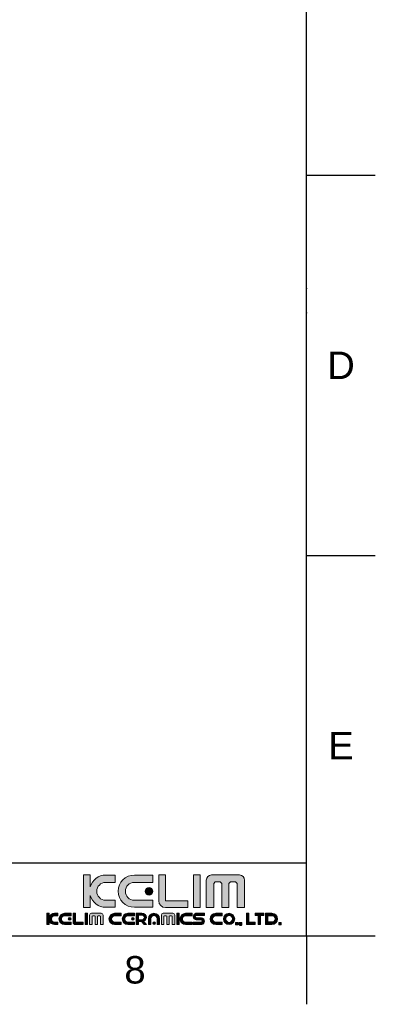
# Model space of a CAD drawing. Header units: millimetres. Extents: x 580 to 2065, y -13 to 1037.
# Tile 9 of 10: x 1882 to 2065, y -13 to 494. Entities that reach past the tile are written whole.
import ezdxf

# ---------------------------------------------------------------- set-up
doc = ezdxf.new("R2010")
doc.units = ezdxf.units.MM
doc.header["$LTSCALE"] = 0.1
doc.layers.add('FORM', color=7, linetype='Continuous')
doc.layers.add('TEXT', color=2, linetype='Continuous')
doc.styles.get("Standard").update_dxf_attribs({"font": 'arial_0.ttf'})

msp = doc.modelspace()

# ---------------------------------------------------------------- hatches: boundary and pattern name
at = {"layer": 'TEXT'}
h = msp.add_hatch(color=2, dxfattribs=at)
h.dxf.hatch_style = 2
edge = h.paths.add_edge_path()
edge.add_spline(control_points=[(1930.67, 40.36), (1930.67, 40.36), (1925.85, 40.36), (1925.85, 40.36), (1923.31, 40.36), (1921.27, 42.41), (1921.27, 44.93), (1921.27, 47.47), (1923.31, 49.52), (1925.85, 49.52), (1925.85, 49.52), (1930.67, 49.52), (1930.67, 49.52), (1930.67, 49.52), (1930.67, 53.3), (1930.67, 53.3), (1930.67, 53.3), (1925.91, 53.3), (1925.91, 53.3), (1922.09, 53.3), (1918.89, 50.74), (1917.91, 47.25), (1917.91, 47.25), (1917.91, 53.42), (1917.91, 53.42), (1917.91, 53.42), (1914.38, 53.42), (1914.38, 53.42), (1914.38, 53.42), (1914.38, 36.58), (1914.38, 36.58), (1914.38, 36.58), (1917.91, 36.58), (1917.91, 36.58), (1917.91, 36.58), (1917.91, 42.76), (1917.91, 42.76), (1918.89, 39.26), (1922.09, 36.69), (1925.91, 36.69), (1925.91, 36.69), (1930.67, 36.69), (1930.67, 36.69), (1930.67, 36.69), (1930.67, 40.36), (1930.67, 40.36)], knot_values=[0, 0, 0, 0, 1, 1, 1, 2, 2, 2, 3, 3, 3, 4, 4, 4, 5, 5, 5, 6, 6, 6, 7, 7, 7, 8, 8, 8, 9, 9, 9, 10, 10, 10, 11, 11, 11, 12, 12, 12, 13, 13, 13, 14, 14, 14, 15, 15, 15, 15], degree=3, periodic=0)
h = msp.add_hatch(color=256, dxfattribs=at)
h.dxf.hatch_style = 2
edge = h.paths.add_edge_path()
edge.add_spline(control_points=[(1940.63, 36.69), (1940.63, 36.69), (1950.23, 36.69), (1950.23, 36.69), (1950.23, 36.69), (1950.23, 40.36), (1950.23, 40.36), (1950.23, 40.36), (1940.57, 40.36), (1940.57, 40.36), (1938.04, 40.36), (1936, 42.41), (1936, 44.93), (1936, 47.47), (1938.04, 49.52), (1940.57, 49.52), (1940.57, 49.52), (1950.23, 49.52), (1950.23, 49.52), (1950.23, 49.52), (1950.23, 53.3), (1950.23, 53.3), (1950.23, 53.3), (1940.63, 53.3), (1940.63, 53.3), (1936.04, 53.3), (1932.33, 49.59), (1932.33, 45), (1932.33, 40.41), (1936.04, 36.69), (1940.63, 36.69)], knot_values=[0, 0, 0, 0, 1, 1, 1, 2, 2, 2, 3, 3, 3, 4, 4, 4, 5, 5, 5, 6, 6, 6, 7, 7, 7, 8, 8, 8, 9, 9, 9, 10, 10, 10, 10], degree=3, periodic=0)
h = msp.add_hatch(color=2, dxfattribs=at)
h.dxf.hatch_style = 2
edge = h.paths.add_edge_path()
edge.add_spline(control_points=[(1956.74, 36.56), (1956.74, 36.56), (1968.09, 36.56), (1968.09, 36.56), (1968.09, 36.56), (1968.09, 40.1), (1968.09, 40.1), (1968.09, 40.1), (1956.77, 40.1), (1956.77, 40.1), (1956.77, 40.1), (1956.75, 40.06), (1956.75, 40.06), (1956.75, 40.06), (1956.75, 53.42), (1956.75, 53.42), (1956.75, 53.42), (1953.22, 53.42), (1953.22, 53.42), (1953.22, 53.42), (1953.22, 40.1), (1953.22, 40.1), (1953.22, 40.1), (1953.21, 40.11), (1953.21, 40.11), (1953.21, 38.15), (1954.8, 36.55), (1956.77, 36.55), (1956.77, 36.55), (1956.74, 36.56), (1956.74, 36.56)], knot_values=[0, 0, 0, 0, 1, 1, 1, 2, 2, 2, 3, 3, 3, 4, 4, 4, 5, 5, 5, 6, 6, 6, 7, 7, 7, 8, 8, 8, 9, 9, 9, 10, 10, 10, 10], degree=3, periodic=0)
h = msp.add_hatch(color=2, dxfattribs=at)
h.dxf.hatch_style = 2
h.paths.add_polyline_path([(1974.57, 53.42), (1971.03, 53.42), (1971.03, 36.58), (1974.57, 36.58)])
h = msp.add_hatch(color=2, dxfattribs=at)
h.dxf.hatch_style = 2
edge = h.paths.add_edge_path()
edge.add_spline(control_points=[(1994.75, 53.34), (1994.75, 53.34), (1980.37, 53.34), (1980.37, 53.34), (1978.89, 53.34), (1977.69, 52.15), (1977.69, 50.68), (1977.69, 50.68), (1977.69, 36.6), (1977.69, 36.6), (1977.69, 36.6), (1981.51, 36.6), (1981.51, 36.6), (1981.51, 36.6), (1981.51, 48.94), (1981.51, 48.94), (1981.51, 48.94), (1982.31, 49.74), (1982.31, 49.74), (1982.31, 49.74), (1984.87, 49.74), (1984.87, 49.74), (1984.87, 49.74), (1985.67, 48.94), (1985.67, 48.94), (1985.67, 48.94), (1985.67, 36.6), (1985.67, 36.6), (1985.67, 36.6), (1989.36, 36.6), (1989.36, 36.6), (1989.36, 36.6), (1989.36, 48.94), (1989.36, 48.94), (1989.36, 48.94), (1990.17, 49.74), (1990.17, 49.74), (1990.17, 49.74), (1992.72, 49.74), (1992.72, 49.74), (1992.72, 49.74), (1993.51, 48.94), (1993.51, 48.94), (1993.51, 48.94), (1993.51, 36.6), (1993.51, 36.6), (1993.51, 36.6), (1997.43, 36.6), (1997.43, 36.6), (1997.43, 36.6), (1997.43, 50.68), (1997.43, 50.68), (1997.43, 52.15), (1996.23, 53.34), (1994.75, 53.34)], knot_values=[0, 0, 0, 0, 1, 1, 1, 2, 2, 2, 3, 3, 3, 4, 4, 4, 5, 5, 5, 6, 6, 6, 7, 7, 7, 8, 8, 8, 9, 9, 9, 10, 10, 10, 11, 11, 11, 12, 12, 12, 13, 13, 13, 14, 14, 14, 15, 15, 15, 16, 16, 16, 17, 17, 17, 18, 18, 18, 18], degree=3, periodic=0)
h = msp.add_hatch(color=2, dxfattribs=at)
h.dxf.hatch_style = 2
edge = h.paths.add_edge_path()
edge.add_spline(control_points=[(1946.18, 44.93), (1946.18, 43.83), (1947.08, 42.93), (1948.18, 42.93), (1949.29, 42.93), (1950.19, 43.83), (1950.19, 44.93), (1950.19, 46.05), (1949.29, 46.94), (1948.18, 46.94), (1947.08, 46.94), (1946.18, 46.05), (1946.18, 44.93)], knot_values=[0, 0, 0, 0, 1, 1, 1, 2, 2, 2, 3, 3, 3, 4, 4, 4, 4], degree=3, periodic=0)
h = msp.add_hatch(color=2, dxfattribs=at)
h.dxf.hatch_style = 2
edge = h.paths.add_edge_path()
edge.add_spline(control_points=[(1896.76, 31.5), (1896.76, 31.5), (1896.76, 33.66), (1896.76, 33.66), (1896.76, 33.66), (1895.53, 33.66), (1895.53, 33.66), (1895.53, 33.66), (1895.53, 27.78), (1895.53, 27.78), (1895.53, 27.78), (1896.76, 27.78), (1896.76, 27.78), (1896.76, 27.78), (1896.76, 29.95), (1896.76, 29.95), (1897.09, 28.73), (1898.21, 27.83), (1899.55, 27.83), (1899.55, 27.83), (1901.21, 27.83), (1901.21, 27.83), (1901.21, 27.83), (1901.21, 29.1), (1901.21, 29.1), (1901.21, 29.1), (1899.53, 29.1), (1899.53, 29.1), (1898.64, 29.1), (1897.93, 29.82), (1897.93, 30.7), (1897.93, 31.59), (1898.64, 32.3), (1899.53, 32.3), (1899.53, 32.3), (1901.21, 32.3), (1901.21, 32.3), (1901.21, 32.3), (1901.21, 33.62), (1901.21, 33.62), (1901.21, 33.62), (1899.55, 33.62), (1899.55, 33.62), (1898.21, 33.62), (1897.09, 32.72), (1896.76, 31.5)], knot_values=[0, 0, 0, 0, 1, 1, 1, 2, 2, 2, 3, 3, 3, 4, 4, 4, 5, 5, 5, 6, 6, 6, 7, 7, 7, 8, 8, 8, 9, 9, 9, 10, 10, 10, 11, 11, 11, 12, 12, 12, 13, 13, 13, 14, 14, 14, 15, 15, 15, 15], degree=3, periodic=0)
h = msp.add_hatch(color=2, dxfattribs=at)
h.dxf.hatch_style = 2
edge = h.paths.add_edge_path()
edge.add_spline(control_points=[(1901.78, 30.72), (1901.78, 29.12), (1903.08, 27.83), (1904.68, 27.83), (1904.68, 27.83), (1908.03, 27.83), (1908.03, 27.83), (1908.03, 27.83), (1908.03, 29.1), (1908.03, 29.1), (1908.03, 29.1), (1904.66, 29.1), (1904.66, 29.1), (1903.78, 29.1), (1903.06, 29.82), (1903.06, 30.7), (1903.06, 31.59), (1903.78, 32.3), (1904.66, 32.3), (1904.66, 32.3), (1908.03, 32.3), (1908.03, 32.3), (1908.03, 32.3), (1908.03, 33.62), (1908.03, 33.62), (1908.03, 33.62), (1904.68, 33.62), (1904.68, 33.62), (1903.08, 33.62), (1901.78, 32.32), (1901.78, 30.72)], knot_values=[0, 0, 0, 0, 1, 1, 1, 2, 2, 2, 3, 3, 3, 4, 4, 4, 5, 5, 5, 6, 6, 6, 7, 7, 7, 8, 8, 8, 9, 9, 9, 10, 10, 10, 10], degree=3, periodic=0)
h = msp.add_hatch(color=2, dxfattribs=at)
h.dxf.hatch_style = 2
edge = h.paths.add_edge_path()
edge.add_spline(control_points=[(1906.62, 30.7), (1906.62, 30.31), (1906.93, 30), (1907.31, 30), (1907.7, 30), (1908.01, 30.31), (1908.01, 30.7), (1908.01, 31.09), (1907.7, 31.4), (1907.31, 31.4), (1906.93, 31.4), (1906.62, 31.09), (1906.62, 30.7)], knot_values=[0, 0, 0, 0, 1, 1, 1, 2, 2, 2, 3, 3, 3, 4, 4, 4, 4], degree=3, periodic=0)
h = msp.add_hatch(color=2, dxfattribs=at)
h.dxf.hatch_style = 2
edge = h.paths.add_edge_path()
edge.add_spline(control_points=[(1910.3, 29), (1910.3, 29), (1910.3, 33.66), (1910.3, 33.66), (1910.3, 33.66), (1909.07, 33.66), (1909.07, 33.66), (1909.07, 33.66), (1909.07, 29.01), (1909.07, 29.01), (1909.07, 29.01), (1909.07, 29.02), (1909.07, 29.02), (1909.07, 28.33), (1909.62, 27.78), (1910.31, 27.78), (1910.31, 27.78), (1910.3, 27.78), (1910.3, 27.78), (1910.3, 27.78), (1914.26, 27.78), (1914.26, 27.78), (1914.26, 27.78), (1914.26, 29.01), (1914.26, 29.01), (1914.26, 29.01), (1910.31, 29.01), (1910.31, 29.01), (1910.31, 29.01), (1910.3, 29), (1910.3, 29)], knot_values=[0, 0, 0, 0, 1, 1, 1, 2, 2, 2, 3, 3, 3, 4, 4, 4, 5, 5, 5, 6, 6, 6, 7, 7, 7, 8, 8, 8, 9, 9, 9, 10, 10, 10, 10], degree=3, periodic=0)
h = msp.add_hatch(color=2, dxfattribs=at)
h.dxf.hatch_style = 2
h.paths.add_polyline_path([(1915.28, 27.78), (1916.52, 27.78), (1916.52, 33.66), (1915.28, 33.66)])
h = msp.add_hatch(color=2, dxfattribs=at)
h.dxf.hatch_style = 2
edge = h.paths.add_edge_path()
edge.add_spline(control_points=[(1923.56, 33.63), (1923.56, 33.63), (1918.54, 33.63), (1918.54, 33.63), (1918.02, 33.63), (1917.61, 33.22), (1917.61, 32.7), (1917.61, 32.7), (1917.61, 27.79), (1917.61, 27.79), (1917.61, 27.79), (1918.94, 27.79), (1918.94, 27.79), (1918.94, 27.79), (1918.94, 32.1), (1918.94, 32.1), (1918.94, 32.1), (1919.22, 32.38), (1919.22, 32.38), (1919.22, 32.38), (1920.11, 32.38), (1920.11, 32.38), (1920.11, 32.38), (1920.39, 32.1), (1920.39, 32.1), (1920.39, 32.1), (1920.39, 27.79), (1920.39, 27.79), (1920.39, 27.79), (1921.68, 27.79), (1921.68, 27.79), (1921.68, 27.79), (1921.68, 32.1), (1921.68, 32.1), (1921.68, 32.1), (1921.96, 32.38), (1921.96, 32.38), (1921.96, 32.38), (1922.85, 32.38), (1922.85, 32.38), (1922.85, 32.38), (1923.12, 32.1), (1923.12, 32.1), (1923.12, 32.1), (1923.12, 27.79), (1923.12, 27.79), (1923.12, 27.79), (1924.49, 27.79), (1924.49, 27.79), (1924.49, 27.79), (1924.49, 32.7), (1924.49, 32.7), (1924.49, 33.22), (1924.07, 33.63), (1923.56, 33.63)], knot_values=[0, 0, 0, 0, 1, 1, 1, 2, 2, 2, 3, 3, 3, 4, 4, 4, 5, 5, 5, 6, 6, 6, 7, 7, 7, 8, 8, 8, 9, 9, 9, 10, 10, 10, 11, 11, 11, 12, 12, 12, 13, 13, 13, 14, 14, 14, 15, 15, 15, 16, 16, 16, 17, 17, 17, 18, 18, 18, 18], degree=3, periodic=0)
h = msp.add_hatch(color=2, dxfattribs=at)
h.dxf.hatch_style = 2
edge = h.paths.add_edge_path()
edge.add_spline(control_points=[(1927.57, 30.72), (1927.57, 29.12), (1928.86, 27.83), (1930.46, 27.83), (1930.46, 27.83), (1933.81, 27.83), (1933.81, 27.83), (1933.81, 27.83), (1933.81, 29.1), (1933.81, 29.1), (1933.81, 29.1), (1930.44, 29.1), (1930.44, 29.1), (1929.56, 29.1), (1928.85, 29.82), (1928.85, 30.7), (1928.85, 31.59), (1929.56, 32.3), (1930.44, 32.3), (1930.44, 32.3), (1933.81, 32.3), (1933.81, 32.3), (1933.81, 32.3), (1933.81, 33.62), (1933.81, 33.62), (1933.81, 33.62), (1930.46, 33.62), (1930.46, 33.62), (1928.86, 33.62), (1927.57, 32.32), (1927.57, 30.72)], knot_values=[0, 0, 0, 0, 1, 1, 1, 2, 2, 2, 3, 3, 3, 4, 4, 4, 5, 5, 5, 6, 6, 6, 7, 7, 7, 8, 8, 8, 9, 9, 9, 10, 10, 10, 10], degree=3, periodic=0)
h = msp.add_hatch(color=2, dxfattribs=at)
h.dxf.hatch_style = 2
edge = h.paths.add_edge_path()
edge.add_spline(control_points=[(1934.39, 30.72), (1934.39, 29.12), (1935.68, 27.83), (1937.29, 27.83), (1937.29, 27.83), (1940.63, 27.83), (1940.63, 27.83), (1940.63, 27.83), (1940.63, 29.1), (1940.63, 29.1), (1940.63, 29.1), (1937.26, 29.1), (1937.26, 29.1), (1936.38, 29.1), (1935.67, 29.82), (1935.67, 30.7), (1935.67, 31.59), (1936.38, 32.3), (1937.26, 32.3), (1937.26, 32.3), (1940.63, 32.3), (1940.63, 32.3), (1940.63, 32.3), (1940.63, 33.62), (1940.63, 33.62), (1940.63, 33.62), (1937.29, 33.62), (1937.29, 33.62), (1935.68, 33.62), (1934.39, 32.32), (1934.39, 30.72)], knot_values=[0, 0, 0, 0, 1, 1, 1, 2, 2, 2, 3, 3, 3, 4, 4, 4, 5, 5, 5, 6, 6, 6, 7, 7, 7, 8, 8, 8, 9, 9, 9, 10, 10, 10, 10], degree=3, periodic=0)
h = msp.add_hatch(color=2, dxfattribs=at)
h.dxf.hatch_style = 2
edge = h.paths.add_edge_path()
edge.add_spline(control_points=[(1939.22, 30.7), (1939.22, 30.31), (1939.53, 30), (1939.92, 30), (1940.3, 30), (1940.62, 30.31), (1940.62, 30.7), (1940.62, 31.09), (1940.3, 31.4), (1939.92, 31.4), (1939.53, 31.4), (1939.22, 31.09), (1939.22, 30.7)], knot_values=[0, 0, 0, 0, 1, 1, 1, 2, 2, 2, 3, 3, 3, 4, 4, 4, 4], degree=3, periodic=0)
h = msp.add_hatch(color=2, dxfattribs=at)
h.dxf.hatch_style = 2
edge = h.paths.add_edge_path()
edge.add_spline(control_points=[(1946.86, 31.49), (1946.86, 32.69), (1945.76, 33.66), (1944.41, 33.66), (1944.41, 33.66), (1942.81, 33.66), (1942.81, 33.66), (1942.81, 33.66), (1941.58, 33.66), (1941.58, 33.66), (1941.58, 33.66), (1941.58, 32.7), (1941.58, 32.7), (1941.58, 32.7), (1941.58, 30.32), (1941.58, 30.32), (1941.58, 30.32), (1941.58, 29.33), (1941.58, 29.33), (1941.58, 29.33), (1941.58, 27.78), (1941.58, 27.78), (1941.58, 27.78), (1942.81, 27.78), (1942.81, 27.78), (1942.81, 27.78), (1942.81, 29.33), (1942.81, 29.33), (1942.81, 29.33), (1944.31, 29.33), (1944.31, 29.33), (1944.31, 29.33), (1945.62, 27.78), (1945.62, 27.78), (1945.62, 27.78), (1946.85, 27.78), (1946.85, 27.78), (1946.85, 27.78), (1945.39, 29.51), (1945.39, 29.51), (1946.25, 29.84), (1946.86, 30.61), (1946.86, 31.49)], knot_values=[0, 0, 0, 0, 1, 1, 1, 2, 2, 2, 3, 3, 3, 4, 4, 4, 5, 5, 5, 6, 6, 6, 7, 7, 7, 8, 8, 8, 9, 9, 9, 10, 10, 10, 11, 11, 11, 12, 12, 12, 13, 13, 13, 14, 14, 14, 14], degree=3, periodic=0)
edge = h.paths.add_edge_path()
edge.add_spline(control_points=[(1944.43, 30.32), (1944.43, 30.32), (1942.81, 30.32), (1942.81, 30.32), (1942.81, 30.32), (1942.81, 32.7), (1942.81, 32.7), (1942.81, 32.7), (1944.43, 32.7), (1944.43, 32.7), (1945.17, 32.7), (1945.78, 32.17), (1945.78, 31.51), (1945.78, 30.85), (1945.17, 30.32), (1944.43, 30.32)], knot_values=[0, 0, 0, 0, 1, 1, 1, 2, 2, 2, 3, 3, 3, 4, 4, 4, 5, 5, 5, 5], degree=3, periodic=0)
h = msp.add_hatch(color=2, dxfattribs=at)
h.dxf.hatch_style = 2
edge = h.paths.add_edge_path()
edge.add_spline(control_points=[(1950.74, 33.62), (1949.15, 33.62), (1947.85, 32.42), (1947.85, 30.93), (1947.85, 30.93), (1947.85, 27.83), (1947.85, 27.83), (1947.85, 27.83), (1949.13, 27.83), (1949.13, 27.83), (1949.13, 27.83), (1949.13, 30.95), (1949.13, 30.95), (1949.13, 31.77), (1949.84, 32.43), (1950.72, 32.43), (1951.61, 32.43), (1952.32, 31.77), (1952.32, 30.95), (1952.32, 30.95), (1952.32, 27.83), (1952.32, 27.83), (1952.32, 27.83), (1953.64, 27.83), (1953.64, 27.83), (1953.64, 27.83), (1953.64, 30.93), (1953.64, 30.93), (1953.64, 32.42), (1952.35, 33.62), (1950.74, 33.62)], knot_values=[0, 0, 0, 0, 1, 1, 1, 2, 2, 2, 3, 3, 3, 4, 4, 4, 5, 5, 5, 6, 6, 6, 7, 7, 7, 8, 8, 8, 9, 9, 9, 10, 10, 10, 10], degree=3, periodic=0)
h = msp.add_hatch(color=2, dxfattribs=at)
h.dxf.hatch_style = 2
edge = h.paths.add_edge_path()
edge.add_spline(control_points=[(1960.49, 33.63), (1960.49, 33.63), (1955.48, 33.63), (1955.48, 33.63), (1954.96, 33.63), (1954.54, 33.22), (1954.54, 32.7), (1954.54, 32.7), (1954.54, 27.79), (1954.54, 27.79), (1954.54, 27.79), (1955.88, 27.79), (1955.88, 27.79), (1955.88, 27.79), (1955.88, 32.1), (1955.88, 32.1), (1955.88, 32.1), (1956.15, 32.38), (1956.15, 32.38), (1956.15, 32.38), (1957.05, 32.38), (1957.05, 32.38), (1957.05, 32.38), (1957.32, 32.1), (1957.32, 32.1), (1957.32, 32.1), (1957.32, 27.79), (1957.32, 27.79), (1957.32, 27.79), (1958.61, 27.79), (1958.61, 27.79), (1958.61, 27.79), (1958.61, 32.1), (1958.61, 32.1), (1958.61, 32.1), (1958.89, 32.38), (1958.89, 32.38), (1958.89, 32.38), (1959.78, 32.38), (1959.78, 32.38), (1959.78, 32.38), (1960.06, 32.1), (1960.06, 32.1), (1960.06, 32.1), (1960.06, 27.79), (1960.06, 27.79), (1960.06, 27.79), (1961.43, 27.79), (1961.43, 27.79), (1961.43, 27.79), (1961.43, 32.7), (1961.43, 32.7), (1961.43, 33.22), (1961.01, 33.63), (1960.49, 33.63)], knot_values=[0, 0, 0, 0, 1, 1, 1, 2, 2, 2, 3, 3, 3, 4, 4, 4, 5, 5, 5, 6, 6, 6, 7, 7, 7, 8, 8, 8, 9, 9, 9, 10, 10, 10, 11, 11, 11, 12, 12, 12, 13, 13, 13, 14, 14, 14, 15, 15, 15, 16, 16, 16, 17, 17, 17, 18, 18, 18, 18], degree=3, periodic=0)
h = msp.add_hatch(color=2, dxfattribs=at)
h.dxf.hatch_style = 2
h.paths.add_polyline_path([(1962.5, 27.78), (1963.73, 27.78), (1963.73, 33.66), (1962.5, 33.66)])
h = msp.add_hatch(color=2, dxfattribs=at)
h.dxf.hatch_style = 2
edge = h.paths.add_edge_path()
edge.add_spline(control_points=[(1964.1, 30.72), (1964.1, 29.12), (1965.39, 27.83), (1966.99, 27.83), (1966.99, 27.83), (1970.34, 27.83), (1970.34, 27.83), (1970.34, 27.83), (1970.34, 29.1), (1970.34, 29.1), (1970.34, 29.1), (1966.97, 29.1), (1966.97, 29.1), (1966.09, 29.1), (1965.37, 29.82), (1965.37, 30.7), (1965.37, 31.59), (1966.09, 32.3), (1966.97, 32.3), (1966.97, 32.3), (1970.34, 32.3), (1970.34, 32.3), (1970.34, 32.3), (1970.34, 33.62), (1970.34, 33.62), (1970.34, 33.62), (1966.99, 33.62), (1966.99, 33.62), (1965.39, 33.62), (1964.1, 32.32), (1964.1, 30.72)], knot_values=[0, 0, 0, 0, 1, 1, 1, 2, 2, 2, 3, 3, 3, 4, 4, 4, 5, 5, 5, 6, 6, 6, 7, 7, 7, 8, 8, 8, 9, 9, 9, 10, 10, 10, 10], degree=3, periodic=0)
h = msp.add_hatch(color=2, dxfattribs=at)
h.dxf.hatch_style = 2
edge = h.paths.add_edge_path()
edge.add_spline(control_points=[(1970.96, 31.83), (1970.96, 30.03), (1972.78, 30.19), (1972.78, 30.19), (1972.78, 30.19), (1972.83, 30.19), (1972.83, 30.19), (1972.83, 30.19), (1974.8, 30.19), (1974.8, 30.19), (1974.8, 30.19), (1975.15, 30.19), (1975.15, 30.19), (1975.15, 30.19), (1975.63, 30.11), (1975.63, 29.65), (1975.63, 29.19), (1975.32, 29.01), (1975.15, 29.01), (1975.15, 29.01), (1970.96, 29.01), (1970.96, 29.01), (1970.96, 29.01), (1970.96, 27.83), (1970.96, 27.83), (1970.96, 27.83), (1975.12, 27.83), (1975.12, 27.83), (1975.12, 27.83), (1976.67, 27.83), (1976.67, 29.62), (1976.67, 31.41), (1974.84, 31.26), (1974.84, 31.26), (1974.84, 31.26), (1974.8, 31.26), (1974.8, 31.26), (1974.8, 31.26), (1972.83, 31.26), (1972.83, 31.26), (1972.83, 31.26), (1972.48, 31.26), (1972.48, 31.26), (1972.48, 31.26), (1972, 31.34), (1972, 31.8), (1972, 32.26), (1972.31, 32.43), (1972.48, 32.43), (1972.48, 32.43), (1976.67, 32.43), (1976.67, 32.43), (1976.67, 32.43), (1976.67, 33.62), (1976.67, 33.62), (1976.67, 33.62), (1972.51, 33.62), (1972.51, 33.62), (1972.51, 33.62), (1970.96, 33.62), (1970.96, 31.83)], knot_values=[0, 0, 0, 0, 1, 1, 1, 2, 2, 2, 3, 3, 3, 4, 4, 4, 5, 5, 5, 6, 6, 6, 7, 7, 7, 8, 8, 8, 9, 9, 9, 10, 10, 10, 11, 11, 11, 12, 12, 12, 13, 13, 13, 14, 14, 14, 15, 15, 15, 16, 16, 16, 17, 17, 17, 18, 18, 18, 19, 19, 19, 20, 20, 20, 20], degree=3, periodic=0)
h = msp.add_hatch(color=2, dxfattribs=at)
h.dxf.hatch_style = 2
edge = h.paths.add_edge_path()
edge.add_spline(control_points=[(1979.65, 30.72), (1979.65, 29.12), (1980.94, 27.83), (1982.54, 27.83), (1982.54, 27.83), (1985.89, 27.83), (1985.89, 27.83), (1985.89, 27.83), (1985.89, 29.1), (1985.89, 29.1), (1985.89, 29.1), (1982.52, 29.1), (1982.52, 29.1), (1981.64, 29.1), (1980.93, 29.82), (1980.93, 30.7), (1980.93, 31.59), (1981.64, 32.3), (1982.52, 32.3), (1982.52, 32.3), (1985.89, 32.3), (1985.89, 32.3), (1985.89, 32.3), (1985.89, 33.62), (1985.89, 33.62), (1985.89, 33.62), (1982.54, 33.62), (1982.54, 33.62), (1980.94, 33.62), (1979.65, 32.32), (1979.65, 30.72)], knot_values=[0, 0, 0, 0, 1, 1, 1, 2, 2, 2, 3, 3, 3, 4, 4, 4, 5, 5, 5, 6, 6, 6, 7, 7, 7, 8, 8, 8, 9, 9, 9, 10, 10, 10, 10], degree=3, periodic=0)
h = msp.add_hatch(color=2, dxfattribs=at)
h.dxf.hatch_style = 2
edge = h.paths.add_edge_path()
edge.add_spline(control_points=[(1989.43, 33.62), (1987.83, 33.62), (1986.53, 32.32), (1986.53, 30.72), (1986.53, 29.12), (1987.83, 27.83), (1989.43, 27.83), (1991.03, 27.83), (1992.32, 29.12), (1992.32, 30.72), (1992.32, 32.32), (1991.03, 33.62), (1989.43, 33.62)], knot_values=[0, 0, 0, 0, 1, 1, 1, 2, 2, 2, 3, 3, 3, 4, 4, 4, 4], degree=3, periodic=0)
edge = h.paths.add_edge_path()
edge.add_spline(control_points=[(1989.43, 28.95), (1988.45, 28.95), (1987.66, 29.75), (1987.66, 30.72), (1987.66, 31.7), (1988.45, 32.49), (1989.43, 32.49), (1990.4, 32.49), (1991.2, 31.7), (1991.2, 30.72), (1991.2, 29.75), (1990.4, 28.95), (1989.43, 28.95)], knot_values=[0, 0, 0, 0, 1, 1, 1, 2, 2, 2, 3, 3, 3, 4, 4, 4, 4], degree=3, periodic=0)
h = msp.add_hatch(color=2, dxfattribs=at)
h.dxf.hatch_style = 2
h.paths.add_polyline_path([(1999.55, 33.66), (1998.31, 33.66), (1998.31, 29.02), (1998.31, 27.78), (1999.55, 27.78), (2002.86, 27.78), (2002.86, 29.02), (1999.55, 29.02)])
h = msp.add_hatch(color=2, dxfattribs=at)
h.dxf.hatch_style = 2
h.paths.add_polyline_path([(2004.41, 33.66), (2002.76, 33.66), (2002.76, 32.43), (2004.41, 32.43), (2004.41, 27.78), (2005.64, 27.78), (2005.64, 32.43), (2007.3, 32.43), (2007.3, 33.66), (2005.64, 33.66)])
h = msp.add_hatch(color=2, dxfattribs=at)
h.dxf.hatch_style = 2
edge = h.paths.add_edge_path()
edge.add_spline(control_points=[(2011.44, 33.64), (2011.44, 33.64), (2008.09, 33.64), (2008.09, 33.64), (2008.09, 33.64), (2008.09, 27.85), (2008.09, 27.85), (2008.09, 27.85), (2011.44, 27.85), (2011.44, 27.85), (2013.04, 27.85), (2014.34, 29.14), (2014.34, 30.74), (2014.34, 32.34), (2013.04, 33.64), (2011.44, 33.64)], knot_values=[0, 0, 0, 0, 1, 1, 1, 2, 2, 2, 3, 3, 3, 4, 4, 4, 5, 5, 5, 5], degree=3, periodic=0)
edge = h.paths.add_edge_path()
edge.add_spline(control_points=[(2011.46, 29.17), (2011.46, 29.17), (2009.32, 29.17), (2009.32, 29.17), (2009.32, 29.17), (2009.32, 32.36), (2009.32, 32.36), (2009.32, 32.36), (2011.46, 32.36), (2011.46, 32.36), (2012.34, 32.36), (2013.06, 31.65), (2013.06, 30.76), (2013.06, 29.88), (2012.34, 29.17), (2011.46, 29.17)], knot_values=[0, 0, 0, 0, 1, 1, 1, 2, 2, 2, 3, 3, 3, 4, 4, 4, 5, 5, 5, 5], degree=3, periodic=0)
h = msp.add_hatch(color=2, dxfattribs=at)
h.dxf.hatch_style = 2
edge = h.paths.add_edge_path()
edge.add_spline(control_points=[(1950.76, 29.27), (1950.38, 29.27), (1950.07, 28.95), (1950.07, 28.57), (1950.07, 28.18), (1950.38, 27.87), (1950.76, 27.87), (1951.15, 27.87), (1951.46, 28.18), (1951.46, 28.57), (1951.46, 28.95), (1951.15, 29.27), (1950.76, 29.27)], knot_values=[0, 0, 0, 0, 1, 1, 1, 2, 2, 2, 3, 3, 3, 4, 4, 4, 4], degree=3, periodic=0)
h = msp.add_hatch(color=2, dxfattribs=at)
h.dxf.hatch_style = 2
h.paths.add_polyline_path([(1992.8, 27.6), (1994.08, 27.6), (1994.08, 28.88), (1992.8, 28.88)])
h = msp.add_hatch(color=2, dxfattribs=at)
h.dxf.hatch_style = 2
h.paths.add_polyline_path([(1994.67, 27.6), (1995.18, 27.6), (1994.82, 27.29), (1995.59, 27.29), (1995.95, 27.6), (1995.95, 28.88), (1994.67, 28.88)])
h = msp.add_hatch(color=2, dxfattribs=at)
h.dxf.hatch_style = 2
h.paths.add_polyline_path([(2015.01, 27.6), (2016.29, 27.6), (2016.29, 28.88), (2015.01, 28.88)])

# ---------------------------------------------------------------- linework, layer by layer
for p, q in [((2029.35, 22.08), (2029.35, 1001.37)), ((2029.35, 413.8), (2064.71, 413.8)), ((2029.35, 217.94), (2064.71, 217.94)), ((615.21, 22.08), (2029.35, 22.08)), ((2029.35, 22.08), (2064.71, 22.08)), ((2029.35, 22.08), (2029.35, -13.27))]:
    msp.add_line(p, q)
for p in [(2029.35, 413.8), (2029.35, 355.44), (2029.35, 342.94), (2029.35, 217.94)]:
    msp.add_point(p)
at = {"layer": 'FORM'}
msp.add_line((1353.1, 59.58), (2029.35, 59.58), dxfattribs=at)
at = {"layer": 'TEXT', "lineweight": 0}
for points in [[(1974.57, 53.42), (1971.03, 53.42), (1971.03, 36.58), (1974.57, 36.58), (1974.57, 53.42)], [(1915.28, 27.78), (1916.52, 27.78), (1916.52, 33.66), (1915.28, 33.66), (1915.28, 27.78)], [(1962.5, 27.78), (1963.73, 27.78), (1963.73, 33.66), (1962.5, 33.66), (1962.5, 27.78)], [(1999.55, 33.66), (1998.31, 33.66), (1998.31, 29.02), (1998.31, 27.78), (1999.55, 27.78), (2002.86, 27.78), (2002.86, 29.02), (1999.55, 29.02), (1999.55, 33.66)], [(2004.41, 33.66), (2002.76, 33.66), (2002.76, 32.43), (2004.41, 32.43), (2004.41, 27.78), (2005.64, 27.78), (2005.64, 32.43), (2007.3, 32.43), (2007.3, 33.66), (2005.64, 33.66), (2004.41, 33.66)], [(1992.8, 27.6), (1994.08, 27.6), (1994.08, 28.88), (1992.8, 28.88), (1992.8, 27.6)], [(1994.67, 27.6), (1995.18, 27.6), (1994.82, 27.29), (1995.59, 27.29), (1995.95, 27.6), (1995.95, 28.88), (1994.67, 28.88), (1994.67, 27.6)], [(2015.01, 27.6), (2016.29, 27.6), (2016.29, 28.88), (2015.01, 28.88), (2015.01, 27.6)]]:
    msp.add_lwpolyline(points, dxfattribs=at)
for points, knots in [([(1930.67, 40.36), (1930.67, 40.36), (1925.85, 40.36), (1925.85, 40.36), (1923.31, 40.36), (1921.27, 42.41), (1921.27, 44.93), (1921.27, 47.47), (1923.31, 49.52), (1925.85, 49.52), (1925.85, 49.52), (1930.67, 49.52), (1930.67, 49.52), (1930.67, 49.52), (1930.67, 53.3), (1930.67, 53.3), (1930.67, 53.3), (1925.91, 53.3), (1925.91, 53.3), (1922.09, 53.3), (1918.89, 50.74), (1917.91, 47.25), (1917.91, 47.25), (1917.91, 53.42), (1917.91, 53.42), (1917.91, 53.42), (1914.38, 53.42), (1914.38, 53.42), (1914.38, 53.42), (1914.38, 36.58), (1914.38, 36.58), (1914.38, 36.58), (1917.91, 36.58), (1917.91, 36.58), (1917.91, 36.58), (1917.91, 42.76), (1917.91, 42.76), (1918.89, 39.26), (1922.09, 36.69), (1925.91, 36.69), (1925.91, 36.69), (1930.67, 36.69), (1930.67, 36.69), (1930.67, 36.69), (1930.67, 40.36), (1930.67, 40.36)], [0, 0, 0, 0, 1, 1, 1, 2, 2, 2, 3, 3, 3, 4, 4, 4, 5, 5, 5, 6, 6, 6, 7, 7, 7, 8, 8, 8, 9, 9, 9, 10, 10, 10, 11, 11, 11, 12, 12, 12, 13, 13, 13, 14, 14, 14, 15, 15, 15, 15]), ([(1940.63, 36.69), (1940.63, 36.69), (1950.23, 36.69), (1950.23, 36.69), (1950.23, 36.69), (1950.23, 40.36), (1950.23, 40.36), (1950.23, 40.36), (1940.57, 40.36), (1940.57, 40.36), (1938.04, 40.36), (1936, 42.41), (1936, 44.93), (1936, 47.47), (1938.04, 49.52), (1940.57, 49.52), (1940.57, 49.52), (1950.23, 49.52), (1950.23, 49.52), (1950.23, 49.52), (1950.23, 53.3), (1950.23, 53.3), (1950.23, 53.3), (1940.63, 53.3), (1940.63, 53.3), (1936.04, 53.3), (1932.33, 49.59), (1932.33, 45), (1932.33, 40.41), (1936.04, 36.69), (1940.63, 36.69)], [0, 0, 0, 0, 1, 1, 1, 2, 2, 2, 3, 3, 3, 4, 4, 4, 5, 5, 5, 6, 6, 6, 7, 7, 7, 8, 8, 8, 9, 9, 9, 10, 10, 10, 10]), ([(1956.74, 36.56), (1956.74, 36.56), (1968.09, 36.56), (1968.09, 36.56), (1968.09, 36.56), (1968.09, 40.1), (1968.09, 40.1), (1968.09, 40.1), (1956.77, 40.1), (1956.77, 40.1), (1956.77, 40.1), (1956.75, 40.06), (1956.75, 40.06), (1956.75, 40.06), (1956.75, 53.42), (1956.75, 53.42), (1956.75, 53.42), (1953.22, 53.42), (1953.22, 53.42), (1953.22, 53.42), (1953.22, 40.1), (1953.22, 40.1), (1953.22, 40.1), (1953.21, 40.11), (1953.21, 40.11), (1953.21, 38.15), (1954.8, 36.55), (1956.77, 36.55), (1956.77, 36.55), (1956.74, 36.56), (1956.74, 36.56)], [0, 0, 0, 0, 1, 1, 1, 2, 2, 2, 3, 3, 3, 4, 4, 4, 5, 5, 5, 6, 6, 6, 7, 7, 7, 8, 8, 8, 9, 9, 9, 10, 10, 10, 10]), ([(1994.75, 53.34), (1994.75, 53.34), (1980.37, 53.34), (1980.37, 53.34), (1978.89, 53.34), (1977.69, 52.15), (1977.69, 50.68), (1977.69, 50.68), (1977.69, 36.6), (1977.69, 36.6), (1977.69, 36.6), (1981.51, 36.6), (1981.51, 36.6), (1981.51, 36.6), (1981.51, 48.94), (1981.51, 48.94), (1981.51, 48.94), (1982.31, 49.74), (1982.31, 49.74), (1982.31, 49.74), (1984.87, 49.74), (1984.87, 49.74), (1984.87, 49.74), (1985.67, 48.94), (1985.67, 48.94), (1985.67, 48.94), (1985.67, 36.6), (1985.67, 36.6), (1985.67, 36.6), (1989.36, 36.6), (1989.36, 36.6), (1989.36, 36.6), (1989.36, 48.94), (1989.36, 48.94), (1989.36, 48.94), (1990.17, 49.74), (1990.17, 49.74), (1990.17, 49.74), (1992.72, 49.74), (1992.72, 49.74), (1992.72, 49.74), (1993.51, 48.94), (1993.51, 48.94), (1993.51, 48.94), (1993.51, 36.6), (1993.51, 36.6), (1993.51, 36.6), (1997.43, 36.6), (1997.43, 36.6), (1997.43, 36.6), (1997.43, 50.68), (1997.43, 50.68), (1997.43, 52.15), (1996.23, 53.34), (1994.75, 53.34)], [0, 0, 0, 0, 1, 1, 1, 2, 2, 2, 3, 3, 3, 4, 4, 4, 5, 5, 5, 6, 6, 6, 7, 7, 7, 8, 8, 8, 9, 9, 9, 10, 10, 10, 11, 11, 11, 12, 12, 12, 13, 13, 13, 14, 14, 14, 15, 15, 15, 16, 16, 16, 17, 17, 17, 18, 18, 18, 18]), ([(1946.18, 44.93), (1946.18, 43.83), (1947.08, 42.93), (1948.18, 42.93), (1949.29, 42.93), (1950.19, 43.83), (1950.19, 44.93), (1950.19, 46.05), (1949.29, 46.94), (1948.18, 46.94), (1947.08, 46.94), (1946.18, 46.05), (1946.18, 44.93)], [0, 0, 0, 0, 1, 1, 1, 2, 2, 2, 3, 3, 3, 4, 4, 4, 4]), ([(1896.76, 31.5), (1896.76, 31.5), (1896.76, 33.66), (1896.76, 33.66), (1896.76, 33.66), (1895.53, 33.66), (1895.53, 33.66), (1895.53, 33.66), (1895.53, 27.78), (1895.53, 27.78), (1895.53, 27.78), (1896.76, 27.78), (1896.76, 27.78), (1896.76, 27.78), (1896.76, 29.95), (1896.76, 29.95), (1897.09, 28.73), (1898.21, 27.83), (1899.55, 27.83), (1899.55, 27.83), (1901.21, 27.83), (1901.21, 27.83), (1901.21, 27.83), (1901.21, 29.1), (1901.21, 29.1), (1901.21, 29.1), (1899.53, 29.1), (1899.53, 29.1), (1898.64, 29.1), (1897.93, 29.82), (1897.93, 30.7), (1897.93, 31.59), (1898.64, 32.3), (1899.53, 32.3), (1899.53, 32.3), (1901.21, 32.3), (1901.21, 32.3), (1901.21, 32.3), (1901.21, 33.62), (1901.21, 33.62), (1901.21, 33.62), (1899.55, 33.62), (1899.55, 33.62), (1898.21, 33.62), (1897.09, 32.72), (1896.76, 31.5)], [0, 0, 0, 0, 1, 1, 1, 2, 2, 2, 3, 3, 3, 4, 4, 4, 5, 5, 5, 6, 6, 6, 7, 7, 7, 8, 8, 8, 9, 9, 9, 10, 10, 10, 11, 11, 11, 12, 12, 12, 13, 13, 13, 14, 14, 14, 15, 15, 15, 15]), ([(1901.78, 30.72), (1901.78, 29.12), (1903.08, 27.83), (1904.68, 27.83), (1904.68, 27.83), (1908.03, 27.83), (1908.03, 27.83), (1908.03, 27.83), (1908.03, 29.1), (1908.03, 29.1), (1908.03, 29.1), (1904.66, 29.1), (1904.66, 29.1), (1903.78, 29.1), (1903.06, 29.82), (1903.06, 30.7), (1903.06, 31.59), (1903.78, 32.3), (1904.66, 32.3), (1904.66, 32.3), (1908.03, 32.3), (1908.03, 32.3), (1908.03, 32.3), (1908.03, 33.62), (1908.03, 33.62), (1908.03, 33.62), (1904.68, 33.62), (1904.68, 33.62), (1903.08, 33.62), (1901.78, 32.32), (1901.78, 30.72)], [0, 0, 0, 0, 1, 1, 1, 2, 2, 2, 3, 3, 3, 4, 4, 4, 5, 5, 5, 6, 6, 6, 7, 7, 7, 8, 8, 8, 9, 9, 9, 10, 10, 10, 10]), ([(1906.62, 30.7), (1906.62, 30.31), (1906.93, 30), (1907.31, 30), (1907.7, 30), (1908.01, 30.31), (1908.01, 30.7), (1908.01, 31.09), (1907.7, 31.4), (1907.31, 31.4), (1906.93, 31.4), (1906.62, 31.09), (1906.62, 30.7)], [0, 0, 0, 0, 1, 1, 1, 2, 2, 2, 3, 3, 3, 4, 4, 4, 4]), ([(1910.3, 29), (1910.3, 29), (1910.3, 33.66), (1910.3, 33.66), (1910.3, 33.66), (1909.07, 33.66), (1909.07, 33.66), (1909.07, 33.66), (1909.07, 29.01), (1909.07, 29.01), (1909.07, 29.01), (1909.07, 29.02), (1909.07, 29.02), (1909.07, 28.33), (1909.62, 27.78), (1910.31, 27.78), (1910.31, 27.78), (1910.3, 27.78), (1910.3, 27.78), (1910.3, 27.78), (1914.26, 27.78), (1914.26, 27.78), (1914.26, 27.78), (1914.26, 29.01), (1914.26, 29.01), (1914.26, 29.01), (1910.31, 29.01), (1910.31, 29.01), (1910.31, 29.01), (1910.3, 29), (1910.3, 29)], [0, 0, 0, 0, 1, 1, 1, 2, 2, 2, 3, 3, 3, 4, 4, 4, 5, 5, 5, 6, 6, 6, 7, 7, 7, 8, 8, 8, 9, 9, 9, 10, 10, 10, 10]), ([(1923.56, 33.63), (1923.56, 33.63), (1918.54, 33.63), (1918.54, 33.63), (1918.02, 33.63), (1917.61, 33.22), (1917.61, 32.7), (1917.61, 32.7), (1917.61, 27.79), (1917.61, 27.79), (1917.61, 27.79), (1918.94, 27.79), (1918.94, 27.79), (1918.94, 27.79), (1918.94, 32.1), (1918.94, 32.1), (1918.94, 32.1), (1919.22, 32.38), (1919.22, 32.38), (1919.22, 32.38), (1920.11, 32.38), (1920.11, 32.38), (1920.11, 32.38), (1920.39, 32.1), (1920.39, 32.1), (1920.39, 32.1), (1920.39, 27.79), (1920.39, 27.79), (1920.39, 27.79), (1921.68, 27.79), (1921.68, 27.79), (1921.68, 27.79), (1921.68, 32.1), (1921.68, 32.1), (1921.68, 32.1), (1921.96, 32.38), (1921.96, 32.38), (1921.96, 32.38), (1922.85, 32.38), (1922.85, 32.38), (1922.85, 32.38), (1923.12, 32.1), (1923.12, 32.1), (1923.12, 32.1), (1923.12, 27.79), (1923.12, 27.79), (1923.12, 27.79), (1924.49, 27.79), (1924.49, 27.79), (1924.49, 27.79), (1924.49, 32.7), (1924.49, 32.7), (1924.49, 33.22), (1924.07, 33.63), (1923.56, 33.63)], [0, 0, 0, 0, 1, 1, 1, 2, 2, 2, 3, 3, 3, 4, 4, 4, 5, 5, 5, 6, 6, 6, 7, 7, 7, 8, 8, 8, 9, 9, 9, 10, 10, 10, 11, 11, 11, 12, 12, 12, 13, 13, 13, 14, 14, 14, 15, 15, 15, 16, 16, 16, 17, 17, 17, 18, 18, 18, 18]), ([(1927.57, 30.72), (1927.57, 29.12), (1928.86, 27.83), (1930.46, 27.83), (1930.46, 27.83), (1933.81, 27.83), (1933.81, 27.83), (1933.81, 27.83), (1933.81, 29.1), (1933.81, 29.1), (1933.81, 29.1), (1930.44, 29.1), (1930.44, 29.1), (1929.56, 29.1), (1928.85, 29.82), (1928.85, 30.7), (1928.85, 31.59), (1929.56, 32.3), (1930.44, 32.3), (1930.44, 32.3), (1933.81, 32.3), (1933.81, 32.3), (1933.81, 32.3), (1933.81, 33.62), (1933.81, 33.62), (1933.81, 33.62), (1930.46, 33.62), (1930.46, 33.62), (1928.86, 33.62), (1927.57, 32.32), (1927.57, 30.72)], [0, 0, 0, 0, 1, 1, 1, 2, 2, 2, 3, 3, 3, 4, 4, 4, 5, 5, 5, 6, 6, 6, 7, 7, 7, 8, 8, 8, 9, 9, 9, 10, 10, 10, 10]), ([(1934.39, 30.72), (1934.39, 29.12), (1935.68, 27.83), (1937.29, 27.83), (1937.29, 27.83), (1940.63, 27.83), (1940.63, 27.83), (1940.63, 27.83), (1940.63, 29.1), (1940.63, 29.1), (1940.63, 29.1), (1937.26, 29.1), (1937.26, 29.1), (1936.38, 29.1), (1935.67, 29.82), (1935.67, 30.7), (1935.67, 31.59), (1936.38, 32.3), (1937.26, 32.3), (1937.26, 32.3), (1940.63, 32.3), (1940.63, 32.3), (1940.63, 32.3), (1940.63, 33.62), (1940.63, 33.62), (1940.63, 33.62), (1937.29, 33.62), (1937.29, 33.62), (1935.68, 33.62), (1934.39, 32.32), (1934.39, 30.72)], [0, 0, 0, 0, 1, 1, 1, 2, 2, 2, 3, 3, 3, 4, 4, 4, 5, 5, 5, 6, 6, 6, 7, 7, 7, 8, 8, 8, 9, 9, 9, 10, 10, 10, 10]), ([(1939.22, 30.7), (1939.22, 30.31), (1939.53, 30), (1939.92, 30), (1940.3, 30), (1940.62, 30.31), (1940.62, 30.7), (1940.62, 31.09), (1940.3, 31.4), (1939.92, 31.4), (1939.53, 31.4), (1939.22, 31.09), (1939.22, 30.7)], [0, 0, 0, 0, 1, 1, 1, 2, 2, 2, 3, 3, 3, 4, 4, 4, 4]), ([(1946.86, 31.49), (1946.86, 32.69), (1945.76, 33.66), (1944.41, 33.66), (1944.41, 33.66), (1942.81, 33.66), (1942.81, 33.66), (1942.81, 33.66), (1941.58, 33.66), (1941.58, 33.66), (1941.58, 33.66), (1941.58, 32.7), (1941.58, 32.7), (1941.58, 32.7), (1941.58, 30.32), (1941.58, 30.32), (1941.58, 30.32), (1941.58, 29.33), (1941.58, 29.33), (1941.58, 29.33), (1941.58, 27.78), (1941.58, 27.78), (1941.58, 27.78), (1942.81, 27.78), (1942.81, 27.78), (1942.81, 27.78), (1942.81, 29.33), (1942.81, 29.33), (1942.81, 29.33), (1944.31, 29.33), (1944.31, 29.33), (1944.31, 29.33), (1945.62, 27.78), (1945.62, 27.78), (1945.62, 27.78), (1946.85, 27.78), (1946.85, 27.78), (1946.85, 27.78), (1945.39, 29.51), (1945.39, 29.51), (1946.25, 29.84), (1946.86, 30.61), (1946.86, 31.49)], [0, 0, 0, 0, 1, 1, 1, 2, 2, 2, 3, 3, 3, 4, 4, 4, 5, 5, 5, 6, 6, 6, 7, 7, 7, 8, 8, 8, 9, 9, 9, 10, 10, 10, 11, 11, 11, 12, 12, 12, 13, 13, 13, 14, 14, 14, 14]), ([(1944.43, 30.32), (1944.43, 30.32), (1942.81, 30.32), (1942.81, 30.32), (1942.81, 30.32), (1942.81, 32.7), (1942.81, 32.7), (1942.81, 32.7), (1944.43, 32.7), (1944.43, 32.7), (1945.17, 32.7), (1945.78, 32.17), (1945.78, 31.51), (1945.78, 30.85), (1945.17, 30.32), (1944.43, 30.32)], [0, 0, 0, 0, 1, 1, 1, 2, 2, 2, 3, 3, 3, 4, 4, 4, 5, 5, 5, 5]), ([(1950.74, 33.62), (1949.15, 33.62), (1947.85, 32.42), (1947.85, 30.93), (1947.85, 30.93), (1947.85, 27.83), (1947.85, 27.83), (1947.85, 27.83), (1949.13, 27.83), (1949.13, 27.83), (1949.13, 27.83), (1949.13, 30.95), (1949.13, 30.95), (1949.13, 31.77), (1949.84, 32.43), (1950.72, 32.43), (1951.61, 32.43), (1952.32, 31.77), (1952.32, 30.95), (1952.32, 30.95), (1952.32, 27.83), (1952.32, 27.83), (1952.32, 27.83), (1953.64, 27.83), (1953.64, 27.83), (1953.64, 27.83), (1953.64, 30.93), (1953.64, 30.93), (1953.64, 32.42), (1952.35, 33.62), (1950.74, 33.62)], [0, 0, 0, 0, 1, 1, 1, 2, 2, 2, 3, 3, 3, 4, 4, 4, 5, 5, 5, 6, 6, 6, 7, 7, 7, 8, 8, 8, 9, 9, 9, 10, 10, 10, 10]), ([(1960.49, 33.63), (1960.49, 33.63), (1955.48, 33.63), (1955.48, 33.63), (1954.96, 33.63), (1954.54, 33.22), (1954.54, 32.7), (1954.54, 32.7), (1954.54, 27.79), (1954.54, 27.79), (1954.54, 27.79), (1955.88, 27.79), (1955.88, 27.79), (1955.88, 27.79), (1955.88, 32.1), (1955.88, 32.1), (1955.88, 32.1), (1956.15, 32.38), (1956.15, 32.38), (1956.15, 32.38), (1957.05, 32.38), (1957.05, 32.38), (1957.05, 32.38), (1957.32, 32.1), (1957.32, 32.1), (1957.32, 32.1), (1957.32, 27.79), (1957.32, 27.79), (1957.32, 27.79), (1958.61, 27.79), (1958.61, 27.79), (1958.61, 27.79), (1958.61, 32.1), (1958.61, 32.1), (1958.61, 32.1), (1958.89, 32.38), (1958.89, 32.38), (1958.89, 32.38), (1959.78, 32.38), (1959.78, 32.38), (1959.78, 32.38), (1960.06, 32.1), (1960.06, 32.1), (1960.06, 32.1), (1960.06, 27.79), (1960.06, 27.79), (1960.06, 27.79), (1961.43, 27.79), (1961.43, 27.79), (1961.43, 27.79), (1961.43, 32.7), (1961.43, 32.7), (1961.43, 33.22), (1961.01, 33.63), (1960.49, 33.63)], [0, 0, 0, 0, 1, 1, 1, 2, 2, 2, 3, 3, 3, 4, 4, 4, 5, 5, 5, 6, 6, 6, 7, 7, 7, 8, 8, 8, 9, 9, 9, 10, 10, 10, 11, 11, 11, 12, 12, 12, 13, 13, 13, 14, 14, 14, 15, 15, 15, 16, 16, 16, 17, 17, 17, 18, 18, 18, 18]), ([(1964.1, 30.72), (1964.1, 29.12), (1965.39, 27.83), (1966.99, 27.83), (1966.99, 27.83), (1970.34, 27.83), (1970.34, 27.83), (1970.34, 27.83), (1970.34, 29.1), (1970.34, 29.1), (1970.34, 29.1), (1966.97, 29.1), (1966.97, 29.1), (1966.09, 29.1), (1965.37, 29.82), (1965.37, 30.7), (1965.37, 31.59), (1966.09, 32.3), (1966.97, 32.3), (1966.97, 32.3), (1970.34, 32.3), (1970.34, 32.3), (1970.34, 32.3), (1970.34, 33.62), (1970.34, 33.62), (1970.34, 33.62), (1966.99, 33.62), (1966.99, 33.62), (1965.39, 33.62), (1964.1, 32.32), (1964.1, 30.72)], [0, 0, 0, 0, 1, 1, 1, 2, 2, 2, 3, 3, 3, 4, 4, 4, 5, 5, 5, 6, 6, 6, 7, 7, 7, 8, 8, 8, 9, 9, 9, 10, 10, 10, 10]), ([(1970.96, 31.83), (1970.96, 30.03), (1972.78, 30.19), (1972.78, 30.19), (1972.78, 30.19), (1972.83, 30.19), (1972.83, 30.19), (1972.83, 30.19), (1974.8, 30.19), (1974.8, 30.19), (1974.8, 30.19), (1975.15, 30.19), (1975.15, 30.19), (1975.15, 30.19), (1975.63, 30.11), (1975.63, 29.65), (1975.63, 29.19), (1975.32, 29.01), (1975.15, 29.01), (1975.15, 29.01), (1970.96, 29.01), (1970.96, 29.01), (1970.96, 29.01), (1970.96, 27.83), (1970.96, 27.83), (1970.96, 27.83), (1975.12, 27.83), (1975.12, 27.83), (1975.12, 27.83), (1976.67, 27.83), (1976.67, 29.62), (1976.67, 31.41), (1974.84, 31.26), (1974.84, 31.26), (1974.84, 31.26), (1974.8, 31.26), (1974.8, 31.26), (1974.8, 31.26), (1972.83, 31.26), (1972.83, 31.26), (1972.83, 31.26), (1972.48, 31.26), (1972.48, 31.26), (1972.48, 31.26), (1972, 31.34), (1972, 31.8), (1972, 32.26), (1972.31, 32.43), (1972.48, 32.43), (1972.48, 32.43), (1976.67, 32.43), (1976.67, 32.43), (1976.67, 32.43), (1976.67, 33.62), (1976.67, 33.62), (1976.67, 33.62), (1972.51, 33.62), (1972.51, 33.62), (1972.51, 33.62), (1970.96, 33.62), (1970.96, 31.83)], [0, 0, 0, 0, 1, 1, 1, 2, 2, 2, 3, 3, 3, 4, 4, 4, 5, 5, 5, 6, 6, 6, 7, 7, 7, 8, 8, 8, 9, 9, 9, 10, 10, 10, 11, 11, 11, 12, 12, 12, 13, 13, 13, 14, 14, 14, 15, 15, 15, 16, 16, 16, 17, 17, 17, 18, 18, 18, 19, 19, 19, 20, 20, 20, 20]), ([(1979.65, 30.72), (1979.65, 29.12), (1980.94, 27.83), (1982.54, 27.83), (1982.54, 27.83), (1985.89, 27.83), (1985.89, 27.83), (1985.89, 27.83), (1985.89, 29.1), (1985.89, 29.1), (1985.89, 29.1), (1982.52, 29.1), (1982.52, 29.1), (1981.64, 29.1), (1980.93, 29.82), (1980.93, 30.7), (1980.93, 31.59), (1981.64, 32.3), (1982.52, 32.3), (1982.52, 32.3), (1985.89, 32.3), (1985.89, 32.3), (1985.89, 32.3), (1985.89, 33.62), (1985.89, 33.62), (1985.89, 33.62), (1982.54, 33.62), (1982.54, 33.62), (1980.94, 33.62), (1979.65, 32.32), (1979.65, 30.72)], [0, 0, 0, 0, 1, 1, 1, 2, 2, 2, 3, 3, 3, 4, 4, 4, 5, 5, 5, 6, 6, 6, 7, 7, 7, 8, 8, 8, 9, 9, 9, 10, 10, 10, 10]), ([(1989.43, 33.62), (1987.83, 33.62), (1986.53, 32.32), (1986.53, 30.72), (1986.53, 29.12), (1987.83, 27.83), (1989.43, 27.83), (1991.03, 27.83), (1992.32, 29.12), (1992.32, 30.72), (1992.32, 32.32), (1991.03, 33.62), (1989.43, 33.62)], [0, 0, 0, 0, 1, 1, 1, 2, 2, 2, 3, 3, 3, 4, 4, 4, 4]), ([(1989.43, 28.95), (1988.45, 28.95), (1987.66, 29.75), (1987.66, 30.72), (1987.66, 31.7), (1988.45, 32.49), (1989.43, 32.49), (1990.4, 32.49), (1991.2, 31.7), (1991.2, 30.72), (1991.2, 29.75), (1990.4, 28.95), (1989.43, 28.95)], [0, 0, 0, 0, 1, 1, 1, 2, 2, 2, 3, 3, 3, 4, 4, 4, 4]), ([(2011.44, 33.64), (2011.44, 33.64), (2008.09, 33.64), (2008.09, 33.64), (2008.09, 33.64), (2008.09, 27.85), (2008.09, 27.85), (2008.09, 27.85), (2011.44, 27.85), (2011.44, 27.85), (2013.04, 27.85), (2014.34, 29.14), (2014.34, 30.74), (2014.34, 32.34), (2013.04, 33.64), (2011.44, 33.64)], [0, 0, 0, 0, 1, 1, 1, 2, 2, 2, 3, 3, 3, 4, 4, 4, 5, 5, 5, 5]), ([(2011.46, 29.17), (2011.46, 29.17), (2009.32, 29.17), (2009.32, 29.17), (2009.32, 29.17), (2009.32, 32.36), (2009.32, 32.36), (2009.32, 32.36), (2011.46, 32.36), (2011.46, 32.36), (2012.34, 32.36), (2013.06, 31.65), (2013.06, 30.76), (2013.06, 29.88), (2012.34, 29.17), (2011.46, 29.17)], [0, 0, 0, 0, 1, 1, 1, 2, 2, 2, 3, 3, 3, 4, 4, 4, 5, 5, 5, 5]), ([(1950.76, 29.27), (1950.38, 29.27), (1950.07, 28.95), (1950.07, 28.57), (1950.07, 28.18), (1950.38, 27.87), (1950.76, 27.87), (1951.15, 27.87), (1951.46, 28.18), (1951.46, 28.57), (1951.46, 28.95), (1951.15, 29.27), (1950.76, 29.27)], [0, 0, 0, 0, 1, 1, 1, 2, 2, 2, 3, 3, 3, 4, 4, 4, 4])]:
    msp.add_open_spline(points, degree=3, knots=knots, dxfattribs=at)

# ---------------------------------------------------------------- texts
at = {"char_height": 14.14, "attachment_point": 5}
for s, width, insert in [('D', 10, (2047.03, 315.87)), ('E', 10, (2047.03, 120.01)), ('8', 50, (1940.97, 4.4))]:
    msp.add_mtext_dynamic_manual_height_columns(s, width=width, gutter_width=12.5, heights=[0], dxfattribs=dict(at, insert=insert))

doc.saveas('drawing.dxf')
